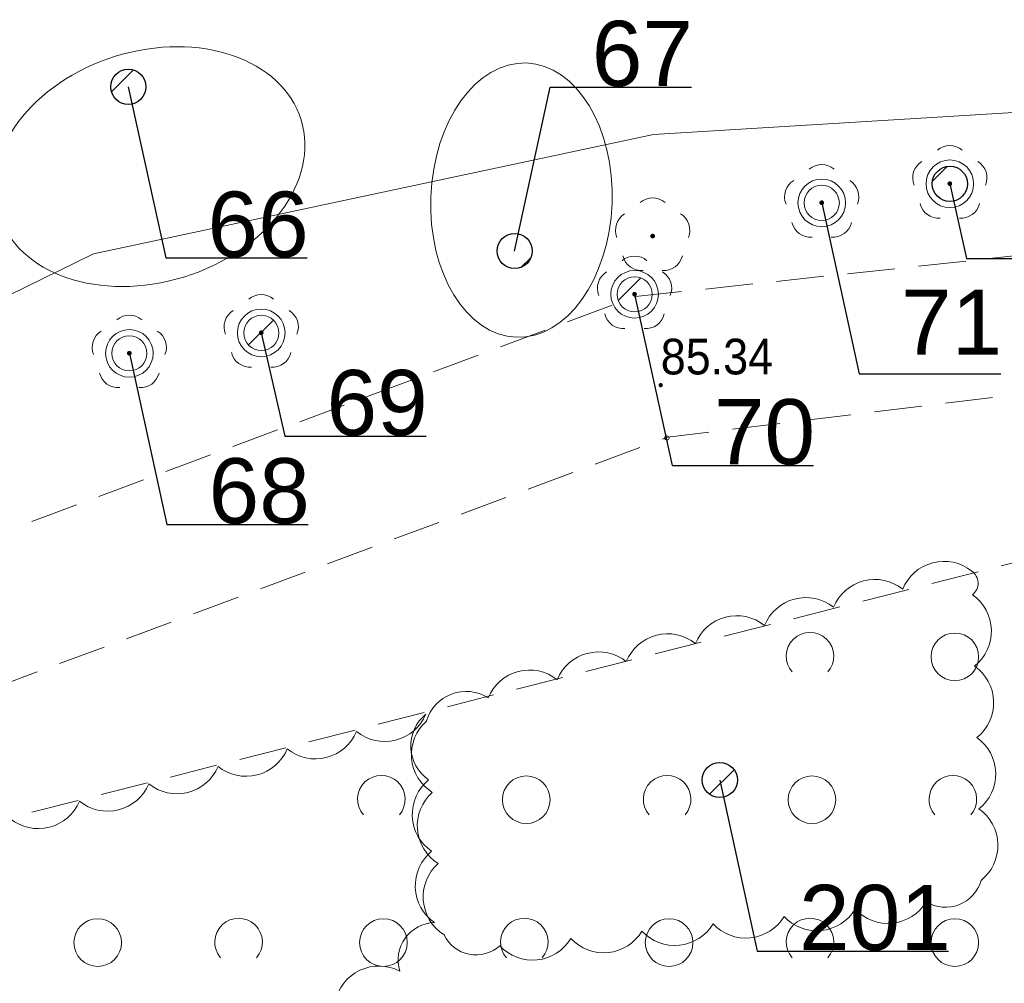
# Model space of a CAD drawing. Header units: metres. Extents: x 6540907 to 6541833, y 5893434 to 5894895.
# Tile 118 of 256: x 6541172 to 6541193, y 5894266 to 5894286. Entities that reach past the tile are written whole.
import ezdxf
from ezdxf import colors
from ezdxf.entities.mleader import LeaderData, LeaderLine
from ezdxf.enums import TextEntityAlignment as Align
from ezdxf.math import Vec2, Vec3

# ---------------------------------------------------------------- set-up
doc = ezdxf.new("R2010")
doc.units = ezdxf.units.M
doc.header["$MEASUREMENT"] = 0
doc.linetypes.add('1.0_0.5', pattern=[1.5, 1, -0.5])
doc.layers.get('0').update_dxf_attribs({"color": 2, "linetype": 'CONTINUOUS', "lineweight": 5})
for name, color, linetype, lineweight in [('140-Punkty robocze', 251, 'CONTINUOUS', 9), ('chodnik', 251, 'CONTINUOUS', 9), ('drzewo liściaste', 251, 'CONTINUOUS', 9), ('pikieta sztuczna', 251, 'CONTINUOUS', 9), ('pikieta sztuczna-Atr2', 251, 'CONTINUOUS', 9), ('przewód elektroenergetyczny podziemny', 251, 'CONTINUOUS', 9), ('z_g_drzewa do usuniecia', 10, 'CONTINUOUS', 20), ('z_i_drzewa_liściste_korony', 66, 'CONTINUOUS', 20), ('z_i_drzewa_opis', 7, 'CONTINUOUS', 25), ('zadrzewienie  zakrzewienie', 252, 'CONTINUOUS', 15)]:
    doc.layers.add(name, color=color, linetype=linetype, lineweight=lineweight)
doc.layers.add('z_i_masywy_grupy', color=7, linetype='CONTINUOUS', lineweight=13, true_color=0x7f926c)
doc.styles.add('Opisowy', font='arial.ttf')
doc.styles.get("Standard").update_dxf_attribs({"font": 'Arial', "width": 0.75})

# ---------------------------------------------------------------- blocks, each defined once
blk = doc.blocks.new('OTZK1')
at = {"color": 0, "linetype": 'Continuous'}
blk.add_circle((0, 0), 0.5, dxfattribs=at)
blk = doc.blocks.new('OTZK2')
at = {"color": 0, "linetype": 'Continuous'}
blk.add_arc((0, 0), 0.5, 318.85, 221.162, dxfattribs=at)
blk = doc.blocks.new('OP021')
at = {"linetype": 'Continuous', "lineweight": 13}
h = blk.add_hatch(color=0, dxfattribs=at)
edge = h.paths.add_edge_path()
edge.add_arc((0, 0), 0.05, 0, 360)
at = {"color": 0, "linetype": 'Continuous', "lineweight": 13}
for centre, start, end in [((0, 0.4), 49.272, 130.728), ((-0.38, 0.124), 121.308, 202.548), ((0.38, 0.124), 337.452, 58.692), ((-0.235, -0.324), 193.221, 274.871), ((0.235, -0.324), 265.129, 346.779)]:
    blk.add_arc(centre, 0.4, start, end, dxfattribs=at)
blk = doc.blocks.new('PW01')
at = {"linetype": 'Continuous', "lineweight": 13}
h = blk.add_hatch(color=0, dxfattribs=at)
edge = h.paths.add_edge_path()
edge.add_arc((0, 0), 0.045, 0, 360)
blk = doc.blocks.new('PIKIETA')
at = {"color": 0}
blk.add_circle((0, 0), 0.045, dxfattribs=at)
blk = doc.blocks.new('_None')
blk = doc.blocks.new('punkt')
h = blk.add_hatch()
h.set_pattern_fill('ANSI32', color=256, scale=0.2)
h.set_pattern_definition([(45, (-4781848.87, -5644337.08), (-1.34703841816, 1.34703841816), []), (45, (-4781847.972, -5644337.08), (-1.34703841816, 1.34703841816), [])])
edge = h.paths.add_edge_path()
edge.add_arc((0, 0), 0.243, 0, 360)
blk.add_circle((0, 0), 0.243)

msp = doc.modelspace()

# ---------------------------------------------------------------- linework, layer by layer
at = {"layer": 'chodnik', "linetype": '1.0_0.5', "lineweight": 18, "flags": 128}
msp.add_lwpolyline([(6541148.09, 5894266.608), (6541121.4, 5894253.108), (6541122.75, 5894251.218), (6541149.27, 5894263.848), (6541185.84, 5894277.468), (6541214.53, 5894280.958), (6541220.14, 5894280.468), (6541232.78, 5894276.948), (6541273.74, 5894255.128), (6541292.32, 5894248.138), (6541299.58, 5894246.488), (6541311.46, 5894246.228), (6541320.71, 5894247.928), (6541358.75, 5894259.418), (6541381.84, 5894259.168), (6541383.11, 5894258.688), (6541394.29, 5894255.868), (6541417.15, 5894246.908), (6541419.74, 5894244.818), (6541430.87, 5894235.068), (6541433.75, 5894232.708), (6541442.13, 5894221.108), (6541450.88, 5894208.258), (6541461.26, 5894194.908), (6541472.88, 5894183.518), (6541484.16, 5894175.358), (6541492.85, 5894170.438), (6541512, 5894163.558), (6541515.21, 5894162.958), (6541516.3, 5894165.558), (6541512.94, 5894166.398), (6541494.11, 5894173.178), (6541485.78, 5894177.878), (6541474.82, 5894185.818), (6541463.5, 5894196.908), (6541453.3, 5894210.018), (6541444.59, 5894222.828), (6541435.95, 5894234.788), (6541432.81, 5894237.358), (6541421.67, 5894247.118), (6541418.67, 5894249.528), (6541395.21, 5894258.728), (6541384.01, 5894261.548), (6541382.4, 5894262.168), (6541358.33, 5894262.418), (6541320.17, 5894250.908), (6541310.58, 5894248.848), (6541305.73, 5894248.828), (6541301.24, 5894249.028), (6541301.24, 5894249.028), (6541293.42, 5894251.278), (6541277.75, 5894257.108), (6541274.98, 5894257.888), (6541233.63, 5894279.558), (6541220.53, 5894283.528), (6541214.73, 5894283.598), (6541185.16, 5894280.418)], close=True, dxfattribs=at)
at = {"layer": 'przewód elektroenergetyczny podziemny', "linetype": 'Continuous', "lineweight": 18, "flags": 128}
msp.add_lwpolyline([(6541200.55, 5894284.738), (6541185.54, 5894283.818), (6541173.78, 5894281.318), (6541160.62, 5894274.868), (6541149.21, 5894269.908), (6541140.47, 5894265.708), (6541121.76, 5894257.268), (6541109.97, 5894251.448), (6541094.7, 5894245.038), (6541082.25, 5894237.898), (6541069.32, 5894228.918), (6541060.42, 5894222.298), (6541045.21, 5894211.738)], dxfattribs=at)
at = {"layer": 'z_g_drzewa do usuniecia', "linetype": 'Continuous'}
for centre in [(6541189.071, 5894282.385), (6541185.141, 5894280.465), (6541177.301, 5894279.655), (6541174.531, 5894279.225)]:
    msp.add_circle(centre, 0.5, dxfattribs=at)
at = {"layer": 'z_i_drzewa_liściste_korony', "linetype": 'Continuous'}
msp.add_circle((6541191.761, 5894282.785), 0.5, dxfattribs=at)
for centre, major_axis, ratio in [((6541174.959, 5894283.146), (-3.178, -0.981), 0.729393), ((6541182.764, 5894282.443), (-0.107, -2.879), 0.660842)]:
    msp.add_ellipse(centre, major_axis=major_axis, ratio=ratio, dxfattribs=at)
at = {"layer": 'z_i_masywy_grupy', "linetype": 'Continuous'}
msp.add_lwpolyline([(6541192.222, 5894274.655, 0.5), (6541190.771, 5894274.275, 0.5), (6541189.32, 5894273.895, 0.5), (6541187.869, 5894273.514, 0.5), (6541186.418, 5894273.134, 0.5), (6541184.967, 5894272.754, 0.5), (6541183.516, 5894272.374, 0.5), (6541182.065, 5894271.994, 0.5), (6541180.77, 5894271.504, 0.5), (6541180.893, 5894270.009, 0.5), (6541181.016, 5894268.514, 0.5), (6541181.139, 5894267.019, 0.5), (6541182.311, 5894266.788, 0.5), (6541183.804, 5894266.942, 0.5), (6541185.296, 5894267.096, 0.5), (6541186.788, 5894267.249, 0.5), (6541188.28, 5894267.403, 0.5), (6541189.772, 5894267.557, 0.5), (6541191.264, 5894267.711, 0.5), (6541192.417, 5894268.161, 0.5), (6541192.372, 5894269.66, 0.5), (6541192.327, 5894271.16, 0.5), (6541192.282, 5894272.659, 0.5), (6541192.237, 5894274.158, 0.5)], format="xyb", close=True, dxfattribs=at)
msp.add_lwpolyline([(6541172.078, 5894262.398, -0.5), (6541173.433, 5894263.041, -0.5), (6541174.788, 5894263.684, -0.5), (6541176.144, 5894264.326, -0.5), (6541177.499, 5894264.969, -0.5), (6541178.854, 5894265.612, -0.5), (6541180.209, 5894266.255, -0.5), (6541180.942, 5894267.274, -0.5), (6541180.879, 5894268.773, -0.5), (6541180.816, 5894270.271, -0.5), (6541180.758, 5894271.652, -0.5), (6541179.303, 5894271.286, -0.5), (6541177.848, 5894270.92, -0.5), (6541176.394, 5894270.554, -0.5), (6541174.939, 5894270.188, -0.5), (6541173.484, 5894269.822, -0.5), (6541172.03, 5894269.456, -0.5)], format="xyb", dxfattribs=at)
at = {"layer": 'zadrzewienie  zakrzewienie', "linetype": '1.0_0.5', "lineweight": 18, "flags": 128}
msp.add_lwpolyline([(6541044.04, 5894156.768), (6541052.84, 5894163.428), (6541069.7, 5894175.078), (6541101.31, 5894200.358), (6541129.24, 5894208.168), (6541152.03, 5894225.128), (6541169.97, 5894235.268), (6541187.83, 5894231.338), (6541224.49, 5894232.178), (6541248.1, 5894226.278), (6541267.08, 5894210.648), (6541283.7, 5894248.588), (6541223.9, 5894276.088), (6541201.6, 5894276.988), (6541164.6, 5894267.588), (6541087.7, 5894232.188), (6541061.02, 5894214.688), (6541036.66, 5894196.188), (6541017.58, 5894183.318), (6541015.78, 5894180.798), (6541016.59, 5894177.738), (6541020.64, 5894173.868)], close=True, dxfattribs=at)

# ---------------------------------------------------------------- block references
at = {"layer": '140-Punkty robocze', "linetype": 'Continuous', "lineweight": 13}
msp.add_blockref('PIKIETA', (6541185.82, 5894277.448), dxfattribs=at)
at = {"layer": 'drzewo liściaste', "linetype": 'Continuous', "lineweight": 18}
for p in [(6541191.76, 5894282.788), (6541191.76, 5894282.788), (6541191.76, 5894282.788), (6541189.07, 5894282.388), (6541189.07, 5894282.388), (6541189.07, 5894282.388), (6541185.52, 5894281.688), (6541185.52, 5894281.688), (6541185.52, 5894281.688), (6541185.14, 5894280.468), (6541185.14, 5894280.468), (6541185.14, 5894280.468), (6541177.3, 5894279.658), (6541177.3, 5894279.658), (6541177.3, 5894279.658), (6541174.53, 5894279.228), (6541174.53, 5894279.228), (6541174.53, 5894279.228)]:
    msp.add_blockref('OP021', p, dxfattribs=at)
at = {"layer": 'pikieta sztuczna', "linetype": 'Continuous', "lineweight": 13}
msp.add_blockref('PW01', (6541185.69, 5894278.558), dxfattribs=at)
at = {"layer": 'z_g_drzewa do usuniecia', "linetype": 'Continuous', "xscale": 1.520278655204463, "yscale": 1.520278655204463, "zscale": 1.520278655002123}
for p in [(6541189.071, 5894282.385), (6541185.141, 5894280.465), (6541177.301, 5894279.655), (6541174.531, 5894279.225)]:
    msp.add_blockref('punkt', p, dxfattribs=at)
at = {"layer": 'z_i_drzewa_opis', "ltscale": 0.01, "xscale": 1.520278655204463, "yscale": 1.520278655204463, "zscale": 1.520278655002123}
for p in [(6541174.508, 5894284.822), (6541191.761, 5894282.785), (6541182.622, 5894281.373), (6541186.93, 5894270.267)]:
    msp.add_blockref('punkt', p, dxfattribs=at)
at = {"layer": 'zadrzewienie  zakrzewienie', "linetype": 'Continuous', "lineweight": 18}
for name, p in [('OTZK2', (6541188.824, 5894272.865)), ('OTZK1', (6541191.866, 5894272.854)), ('OTZK2', (6541179.824, 5894269.865)), ('OTZK1', (6541182.866, 5894269.854)), ('OTZK2', (6541185.824, 5894269.865)), ('OTZK1', (6541188.866, 5894269.854)), ('OTZK2', (6541191.824, 5894269.865)), ('OTZK2', (6541176.824, 5894266.865)), ('OTZK2', (6541182.824, 5894266.865)), ('OTZK2', (6541188.824, 5894266.865)), ('OTZK1', (6541173.866, 5894266.854)), ('OTZK1', (6541179.866, 5894266.854)), ('OTZK1', (6541185.866, 5894266.854)), ('OTZK1', (6541191.866, 5894266.854))]:
    msp.add_blockref(name, p, dxfattribs=at)

# ---------------------------------------------------------------- texts
at = {"layer": 'pikieta sztuczna-Atr2', "width": 0.9}
msp.add_text('85.34', height=0.75, dxfattribs=at).set_placement((6541185.69, 5894278.558), align=Align.BOTTOM_LEFT)

# ---------------------------------------------------------------- leaders
at = {"layer": 'z_g_drzewa do usuniecia', "linetype": 'Continuous'}
ml = msp.add_multileader_mtext('Standard', dxfattribs=at)
ml.set_content('71', color=256, style='Opisowy')
ml.set_leader_properties()
ml.set_arrow_properties(name='NONE')
ml.build(insert=Vec2(0, 0))
ml.multileader.update_dxf_attribs({"has_dogleg": 0, "text_left_attachment_type": 6, "text_right_attachment_type": 5, "text_top_attachment_type": 0, "text_bottom_attachment_type": 0, "dogleg_length": 1.914, "arrow_head_size": 7.005})
ctx = ml.context
ctx.base_point, ctx.char_height, ctx.arrow_head_size, ctx.landing_gap_size, ctx.plane_origin = Vec3(6541189.86, 5894278.793), 1.3683, 7.005, 0.876, Vec3(6541182.488, 5894274.409)
ctx.left_attachment, ctx.right_attachment, ctx.attachment_type = 6, 5, 2
notes = []
notes.append((ctx, [(1, (1, 1, 0), (6541186.819, 5894278.793), (1, 0), 3.041, [(0, [(6541189.071, 5894282.385), (6541189.86, 5894278.793), (6541189.86, 5894278.793), (6541189.86, 5894278.793), (6541189.86, 5894278.793), (6541189.86, 5894278.793), (6541189.86, 5894278.793), (6541189.86, 5894278.793), (6541189.86, 5894278.793), (6541189.86, 5894278.793), (6541189.86, 5894278.793), (6541189.86, 5894278.793), (6541189.86, 5894278.793), (6541189.86, 5894278.793), (6541189.86, 5894278.793), (6541189.86, 5894278.793), (6541189.86, 5894278.793), (6541189.86, 5894278.793), (6541189.86, 5894278.793), (6541189.86, 5894278.793), (6541189.86, 5894278.793), (6541189.86, 5894278.793), (6541189.86, 5894278.793), (6541189.86, 5894278.793), (6541189.86, 5894278.793), (6541189.86, 5894278.793), (6541189.86, 5894278.793), (6541189.86, 5894278.793), (6541189.86, 5894278.793), (6541189.86, 5894278.793), (6541189.86, 5894278.793), (6541189.86, 5894278.793), (6541189.86, 5894278.793), (6541189.86, 5894278.793), (6541189.86, 5894278.793), (6541189.86, 5894278.793), (6541189.86, 5894278.793), (6541189.86, 5894278.793), (6541189.86, 5894278.793), (6541189.86, 5894278.793), (6541189.86, 5894278.793), (6541189.86, 5894278.793), (6541189.86, 5894278.793), (6541189.86, 5894278.793), (6541189.86, 5894278.793), (6541189.86, 5894278.793), (6541189.86, 5894278.793), (6541189.86, 5894278.793), (6541189.86, 5894278.793), (6541189.86, 5894278.793), (6541189.86, 5894278.793), (6541189.86, 5894278.793), (6541189.86, 5894278.793), (6541189.86, 5894278.793), (6541189.86, 5894278.793), (6541189.86, 5894278.793), (6541189.86, 5894278.793), (6541189.86, 5894278.793), (6541189.86, 5894278.793), (6541189.86, 5894278.793), (6541189.86, 5894278.793), (6541189.86, 5894278.793), (6541189.86, 5894278.793), (6541189.86, 5894278.793), (6541189.86, 5894278.793), (6541189.86, 5894278.793), (6541189.86, 5894278.793), (6541189.86, 5894278.793), (6541189.86, 5894278.793), (6541189.86, 5894278.793), (6541189.86, 5894278.793), (6541189.86, 5894278.793), (6541189.86, 5894278.793), (6541189.86, 5894278.793), (6541189.86, 5894278.793), (6541189.86, 5894278.793), (6541189.86, 5894278.793), (6541189.86, 5894278.793), (6541189.86, 5894278.793), (6541189.86, 5894278.793), (6541189.86, 5894278.793), (6541189.86, 5894278.793), (6541189.86, 5894278.793), (6541189.86, 5894278.793), (6541189.86, 5894278.793), (6541189.86, 5894278.793), (6541189.86, 5894278.793), (6541189.86, 5894278.793), (6541189.86, 5894278.793), (6541189.86, 5894278.793), (6541189.86, 5894278.793), (6541189.86, 5894278.793), (6541189.86, 5894278.793), (6541189.86, 5894278.793), (6541189.86, 5894278.793), (6541189.86, 5894278.793), (6541189.86, 5894278.793), (6541189.86, 5894278.793), (6541189.86, 5894278.793), (6541189.86, 5894278.793), (6541189.86, 5894278.793), (6541189.86, 5894278.793), (6541189.86, 5894278.793), (6541189.86, 5894278.793), (6541189.86, 5894278.793), (6541189.86, 5894278.793), (6541189.86, 5894278.793), (6541189.86, 5894278.793), (6541189.86, 5894278.793), (6541189.86, 5894278.793), (6541189.86, 5894278.793), (6541189.86, 5894278.793), (6541189.86, 5894278.793), (6541189.86, 5894278.793), (6541189.86, 5894278.793), (6541189.86, 5894278.793), (6541189.86, 5894278.793), (6541189.86, 5894278.793), (6541189.86, 5894278.793), (6541189.86, 5894278.793), (6541189.86, 5894278.793), (6541189.86, 5894278.793), (6541189.86, 5894278.793), (6541189.86, 5894278.793), (6541189.86, 5894278.793), (6541189.86, 5894278.793)], 256, [])])]))
ctx.mtext.insert, ctx.mtext.flow_direction = Vec3(6541190.735, 5894280.566), 5
ml = msp.add_multileader_mtext('Standard', dxfattribs=at)
ml.set_content('70', color=256, style='Opisowy')
ml.set_leader_properties()
ml.set_arrow_properties(name='NONE')
ml.build(insert=Vec2(0, 0))
ml.multileader.update_dxf_attribs({"has_dogleg": 0, "text_left_attachment_type": 6, "text_right_attachment_type": 5, "text_top_attachment_type": 0, "text_bottom_attachment_type": 0, "dogleg_length": 1.914, "arrow_head_size": 7.005})
ctx = ml.context
ctx.base_point, ctx.char_height, ctx.arrow_head_size, ctx.landing_gap_size, ctx.plane_origin = Vec3(6541185.93, 5894276.873), 1.3683, 7.005, 0.876, Vec3(6541178.558, 5894272.489)
ctx.left_attachment, ctx.right_attachment, ctx.attachment_type = 6, 5, 2
notes.append((ctx, [(1, (1, 1, 0), (6541182.889, 5894276.873), (1, 0), 3.041, [(0, [(6541185.141, 5894280.465), (6541185.93, 5894276.873), (6541185.93, 5894276.873), (6541185.93, 5894276.873), (6541185.93, 5894276.873), (6541185.93, 5894276.873), (6541185.93, 5894276.873), (6541185.93, 5894276.873), (6541185.93, 5894276.873), (6541185.93, 5894276.873), (6541185.93, 5894276.873), (6541185.93, 5894276.873), (6541185.93, 5894276.873), (6541185.93, 5894276.873), (6541185.93, 5894276.873), (6541185.93, 5894276.873), (6541185.93, 5894276.873), (6541185.93, 5894276.873), (6541185.93, 5894276.873), (6541185.93, 5894276.873), (6541185.93, 5894276.873), (6541185.93, 5894276.873), (6541185.93, 5894276.873), (6541185.93, 5894276.873), (6541185.93, 5894276.873), (6541185.93, 5894276.873), (6541185.93, 5894276.873), (6541185.93, 5894276.873), (6541185.93, 5894276.873), (6541185.93, 5894276.873), (6541185.93, 5894276.873), (6541185.93, 5894276.873), (6541185.93, 5894276.873), (6541185.93, 5894276.873), (6541185.93, 5894276.873), (6541185.93, 5894276.873), (6541185.93, 5894276.873), (6541185.93, 5894276.873), (6541185.93, 5894276.873), (6541185.93, 5894276.873), (6541185.93, 5894276.873), (6541185.93, 5894276.873), (6541185.93, 5894276.873), (6541185.93, 5894276.873), (6541185.93, 5894276.873), (6541185.93, 5894276.873), (6541185.93, 5894276.873), (6541185.93, 5894276.873), (6541185.93, 5894276.873), (6541185.93, 5894276.873), (6541185.93, 5894276.873), (6541185.93, 5894276.873), (6541185.93, 5894276.873), (6541185.93, 5894276.873), (6541185.93, 5894276.873), (6541185.93, 5894276.873), (6541185.93, 5894276.873), (6541185.93, 5894276.873), (6541185.93, 5894276.873), (6541185.93, 5894276.873), (6541185.93, 5894276.873), (6541185.93, 5894276.873), (6541185.93, 5894276.873), (6541185.93, 5894276.873), (6541185.93, 5894276.873), (6541185.93, 5894276.873), (6541185.93, 5894276.873), (6541185.93, 5894276.873), (6541185.93, 5894276.873), (6541185.93, 5894276.873), (6541185.93, 5894276.873), (6541185.93, 5894276.873), (6541185.93, 5894276.873), (6541185.93, 5894276.873), (6541185.93, 5894276.873), (6541185.93, 5894276.873), (6541185.93, 5894276.873), (6541185.93, 5894276.873), (6541185.93, 5894276.873), (6541185.93, 5894276.873), (6541185.93, 5894276.873), (6541185.93, 5894276.873), (6541185.93, 5894276.873), (6541185.93, 5894276.873), (6541185.93, 5894276.873), (6541185.93, 5894276.873), (6541185.93, 5894276.873), (6541185.93, 5894276.873), (6541185.93, 5894276.873), (6541185.93, 5894276.873), (6541185.93, 5894276.873), (6541185.93, 5894276.873), (6541185.93, 5894276.873), (6541185.93, 5894276.873), (6541185.93, 5894276.873), (6541185.93, 5894276.873), (6541185.93, 5894276.873), (6541185.93, 5894276.873), (6541185.93, 5894276.873), (6541185.93, 5894276.873), (6541185.93, 5894276.873), (6541185.93, 5894276.873), (6541185.93, 5894276.873), (6541185.93, 5894276.873), (6541185.93, 5894276.873), (6541185.93, 5894276.873), (6541185.93, 5894276.873), (6541185.93, 5894276.873), (6541185.93, 5894276.873), (6541185.93, 5894276.873), (6541185.93, 5894276.873), (6541185.93, 5894276.873), (6541185.93, 5894276.873), (6541185.93, 5894276.873), (6541185.93, 5894276.873), (6541185.93, 5894276.873), (6541185.93, 5894276.873), (6541185.93, 5894276.873), (6541185.93, 5894276.873), (6541185.93, 5894276.873), (6541185.93, 5894276.873), (6541185.93, 5894276.873), (6541185.93, 5894276.873), (6541185.93, 5894276.873), (6541185.93, 5894276.873), (6541185.93, 5894276.873)], 256, [])])]))
ctx.mtext.insert, ctx.mtext.flow_direction = Vec3(6541186.805, 5894278.264), 5
ml = msp.add_multileader_mtext('Standard', dxfattribs=at)
ml.set_content('69', color=256, style='Opisowy')
ml.set_leader_properties()
ml.set_arrow_properties(name='NONE')
ml.build(insert=Vec2(0, 0))
ml.multileader.update_dxf_attribs({"has_dogleg": 0, "text_left_attachment_type": 6, "text_right_attachment_type": 5, "text_top_attachment_type": 0, "text_bottom_attachment_type": 0, "dogleg_length": 1.914, "arrow_head_size": 7.005})
ctx = ml.context
ctx.base_point, ctx.char_height, ctx.arrow_head_size, ctx.landing_gap_size, ctx.plane_origin = Vec3(6541177.795, 5894277.484), 1.3683, 7.005, 0.876, Vec3(6541170.718, 5894271.679)
ctx.left_attachment, ctx.right_attachment, ctx.attachment_type = 6, 5, 2
notes.append((ctx, [(1, (1, 1, 0), (6541174.754, 5894277.484), (1, 0), 3.041, [(0, [(6541177.301, 5894279.655), (6541177.795, 5894277.484), (6541177.795, 5894277.484), (6541177.795, 5894277.484), (6541177.795, 5894277.484), (6541177.795, 5894277.484), (6541177.795, 5894277.484), (6541177.795, 5894277.484), (6541177.795, 5894277.484), (6541177.795, 5894277.484), (6541177.795, 5894277.484), (6541177.795, 5894277.484), (6541177.795, 5894277.484), (6541177.795, 5894277.484), (6541177.795, 5894277.484), (6541177.795, 5894277.484), (6541177.795, 5894277.484), (6541177.795, 5894277.484), (6541177.795, 5894277.484), (6541177.795, 5894277.484), (6541177.795, 5894277.484), (6541177.795, 5894277.484), (6541177.795, 5894277.484), (6541177.795, 5894277.484), (6541177.795, 5894277.484), (6541177.795, 5894277.484), (6541177.795, 5894277.484), (6541177.795, 5894277.484), (6541177.795, 5894277.484), (6541177.795, 5894277.484), (6541177.795, 5894277.484), (6541177.795, 5894277.484), (6541177.795, 5894277.484), (6541177.795, 5894277.484), (6541177.795, 5894277.484), (6541177.795, 5894277.484), (6541177.795, 5894277.484), (6541177.795, 5894277.484), (6541177.795, 5894277.484), (6541177.795, 5894277.484), (6541177.795, 5894277.484), (6541177.795, 5894277.484), (6541177.795, 5894277.484), (6541177.795, 5894277.484), (6541177.795, 5894277.484), (6541177.795, 5894277.484), (6541177.795, 5894277.484), (6541177.795, 5894277.484), (6541177.795, 5894277.484), (6541177.795, 5894277.484), (6541177.795, 5894277.484), (6541177.795, 5894277.484), (6541177.795, 5894277.484), (6541177.795, 5894277.484), (6541177.795, 5894277.484), (6541177.795, 5894277.484), (6541177.795, 5894277.484), (6541177.795, 5894277.484), (6541177.795, 5894277.484), (6541177.795, 5894277.484), (6541177.795, 5894277.484), (6541177.795, 5894277.484), (6541177.795, 5894277.484), (6541177.795, 5894277.484), (6541177.795, 5894277.484), (6541177.795, 5894277.484), (6541177.795, 5894277.484), (6541177.795, 5894277.484), (6541177.795, 5894277.484), (6541177.795, 5894277.484), (6541177.795, 5894277.484), (6541177.795, 5894277.484), (6541177.795, 5894277.484), (6541177.795, 5894277.484), (6541177.795, 5894277.484), (6541177.795, 5894277.484), (6541177.795, 5894277.484), (6541177.795, 5894277.484), (6541177.795, 5894277.484), (6541177.795, 5894277.484), (6541177.795, 5894277.484), (6541177.795, 5894277.484), (6541177.795, 5894277.484), (6541177.795, 5894277.484), (6541177.795, 5894277.484), (6541177.795, 5894277.484), (6541177.795, 5894277.484), (6541177.795, 5894277.484), (6541177.795, 5894277.484), (6541177.795, 5894277.484), (6541177.795, 5894277.484), (6541177.795, 5894277.484), (6541177.795, 5894277.484), (6541177.795, 5894277.484), (6541177.795, 5894277.484), (6541177.795, 5894277.484), (6541177.795, 5894277.484), (6541177.795, 5894277.484), (6541177.795, 5894277.484), (6541177.795, 5894277.484), (6541177.795, 5894277.484), (6541177.795, 5894277.484), (6541177.795, 5894277.484), (6541177.795, 5894277.484), (6541177.795, 5894277.484), (6541177.795, 5894277.484), (6541177.795, 5894277.484), (6541177.795, 5894277.484), (6541177.795, 5894277.484), (6541177.795, 5894277.484), (6541177.795, 5894277.484), (6541177.795, 5894277.484), (6541177.795, 5894277.484), (6541177.795, 5894277.484), (6541177.795, 5894277.484), (6541177.795, 5894277.484), (6541177.795, 5894277.484), (6541177.795, 5894277.484), (6541177.795, 5894277.484), (6541177.795, 5894277.484), (6541177.795, 5894277.484), (6541177.795, 5894277.484), (6541177.795, 5894277.484), (6541177.795, 5894277.484), (6541177.795, 5894277.484), (6541177.795, 5894277.484)], 256, [])])]))
ctx.mtext.insert, ctx.mtext.flow_direction = Vec3(6541178.671, 5894278.876), 5
ml = msp.add_multileader_mtext('Standard', dxfattribs=at)
ml.set_content('68', color=256, style='Opisowy')
ml.set_leader_properties()
ml.set_arrow_properties(name='NONE')
ml.build(insert=Vec2(0, 0))
ml.multileader.update_dxf_attribs({"has_dogleg": 0, "text_left_attachment_type": 6, "text_right_attachment_type": 5, "text_top_attachment_type": 0, "text_bottom_attachment_type": 0, "dogleg_length": 1.914, "arrow_head_size": 7.005})
ctx = ml.context
ctx.base_point, ctx.char_height, ctx.arrow_head_size, ctx.landing_gap_size, ctx.plane_origin = Vec3(6541175.32, 5894275.633), 1.3683, 7.005, 0.876, Vec3(6541167.948, 5894271.249)
ctx.left_attachment, ctx.right_attachment, ctx.attachment_type = 6, 5, 2
notes.append((ctx, [(1, (1, 1, 0), (6541172.279, 5894275.633), (1, 0), 3.041, [(0, [(6541174.531, 5894279.225), (6541175.32, 5894275.633), (6541175.32, 5894275.633), (6541175.32, 5894275.633), (6541175.32, 5894275.633), (6541175.32, 5894275.633), (6541175.32, 5894275.633), (6541175.32, 5894275.633), (6541175.32, 5894275.633), (6541175.32, 5894275.633), (6541175.32, 5894275.633), (6541175.32, 5894275.633), (6541175.32, 5894275.633), (6541175.32, 5894275.633), (6541175.32, 5894275.633), (6541175.32, 5894275.633), (6541175.32, 5894275.633), (6541175.32, 5894275.633), (6541175.32, 5894275.633), (6541175.32, 5894275.633), (6541175.32, 5894275.633), (6541175.32, 5894275.633), (6541175.32, 5894275.633), (6541175.32, 5894275.633), (6541175.32, 5894275.633), (6541175.32, 5894275.633), (6541175.32, 5894275.633), (6541175.32, 5894275.633), (6541175.32, 5894275.633), (6541175.32, 5894275.633), (6541175.32, 5894275.633), (6541175.32, 5894275.633), (6541175.32, 5894275.633), (6541175.32, 5894275.633), (6541175.32, 5894275.633), (6541175.32, 5894275.633), (6541175.32, 5894275.633), (6541175.32, 5894275.633), (6541175.32, 5894275.633), (6541175.32, 5894275.633), (6541175.32, 5894275.633), (6541175.32, 5894275.633), (6541175.32, 5894275.633), (6541175.32, 5894275.633), (6541175.32, 5894275.633), (6541175.32, 5894275.633), (6541175.32, 5894275.633), (6541175.32, 5894275.633), (6541175.32, 5894275.633), (6541175.32, 5894275.633), (6541175.32, 5894275.633), (6541175.32, 5894275.633), (6541175.32, 5894275.633), (6541175.32, 5894275.633), (6541175.32, 5894275.633), (6541175.32, 5894275.633), (6541175.32, 5894275.633), (6541175.32, 5894275.633), (6541175.32, 5894275.633), (6541175.32, 5894275.633), (6541175.32, 5894275.633), (6541175.32, 5894275.633), (6541175.32, 5894275.633), (6541175.32, 5894275.633), (6541175.32, 5894275.633), (6541175.32, 5894275.633), (6541175.32, 5894275.633), (6541175.32, 5894275.633), (6541175.32, 5894275.633), (6541175.32, 5894275.633), (6541175.32, 5894275.633), (6541175.32, 5894275.633), (6541175.32, 5894275.633), (6541175.32, 5894275.633), (6541175.32, 5894275.633), (6541175.32, 5894275.633), (6541175.32, 5894275.633), (6541175.32, 5894275.633), (6541175.32, 5894275.633), (6541175.32, 5894275.633), (6541175.32, 5894275.633), (6541175.32, 5894275.633), (6541175.32, 5894275.633), (6541175.32, 5894275.633), (6541175.32, 5894275.633), (6541175.32, 5894275.633), (6541175.32, 5894275.633), (6541175.32, 5894275.633), (6541175.32, 5894275.633), (6541175.32, 5894275.633), (6541175.32, 5894275.633), (6541175.32, 5894275.633), (6541175.32, 5894275.633), (6541175.32, 5894275.633), (6541175.32, 5894275.633), (6541175.32, 5894275.633), (6541175.32, 5894275.633), (6541175.32, 5894275.633), (6541175.32, 5894275.633), (6541175.32, 5894275.633), (6541175.32, 5894275.633), (6541175.32, 5894275.633), (6541175.32, 5894275.633), (6541175.32, 5894275.633), (6541175.32, 5894275.633), (6541175.32, 5894275.633), (6541175.32, 5894275.633), (6541175.32, 5894275.633), (6541175.32, 5894275.633), (6541175.32, 5894275.633), (6541175.32, 5894275.633), (6541175.32, 5894275.633), (6541175.32, 5894275.633), (6541175.32, 5894275.633), (6541175.32, 5894275.633), (6541175.32, 5894275.633), (6541175.32, 5894275.633), (6541175.32, 5894275.633), (6541175.32, 5894275.633), (6541175.32, 5894275.633), (6541175.32, 5894275.633), (6541175.32, 5894275.633), (6541175.32, 5894275.633), (6541175.32, 5894275.633), (6541175.32, 5894275.633), (6541175.32, 5894275.633)], 256, [])])]))
ctx.mtext.insert, ctx.mtext.flow_direction = Vec3(6541176.195, 5894277.024), 5
at = {"layer": 'z_i_drzewa_opis'}
ml = msp.add_multileader_mtext('Standard', dxfattribs=at)
ml.set_content('67', color=256, style='Opisowy')
ml.set_leader_properties()
ml.set_arrow_properties(name='NONE')
ml.build(insert=Vec2(0, 0))
ml.multileader.update_dxf_attribs({"has_dogleg": 0, "text_left_attachment_type": 6, "text_right_attachment_type": 5, "text_top_attachment_type": 0, "text_bottom_attachment_type": 0, "dogleg_length": 1.914, "arrow_head_size": 7.005})
ctx = ml.context
ctx.base_point, ctx.char_height, ctx.arrow_head_size, ctx.landing_gap_size, ctx.plane_origin = Vec3(6541183.366, 5894284.815), 1.3683, 7.005, 0.876, Vec3(6541176.039, 5894273.397)
ctx.left_attachment, ctx.right_attachment, ctx.attachment_type = 6, 5, 2
notes.append((ctx, [(1, (1, 1, 0), (6541180.326, 5894284.815), (1, 0), 3.041, [(0, [(6541182.622, 5894281.373), (6541183.366, 5894284.815), (6541183.366, 5894284.815), (6541183.366, 5894284.815), (6541183.366, 5894284.815), (6541183.366, 5894284.815), (6541183.366, 5894284.815), (6541183.366, 5894284.815), (6541183.366, 5894284.815), (6541183.366, 5894284.815), (6541183.366, 5894284.815), (6541183.366, 5894284.815), (6541183.366, 5894284.815), (6541183.366, 5894284.815), (6541183.366, 5894284.815), (6541183.366, 5894284.815), (6541183.366, 5894284.815), (6541183.366, 5894284.815), (6541183.366, 5894284.815), (6541183.366, 5894284.815), (6541183.366, 5894284.815), (6541183.366, 5894284.815), (6541183.366, 5894284.815), (6541183.366, 5894284.815), (6541183.366, 5894284.815), (6541183.366, 5894284.815), (6541183.366, 5894284.815), (6541183.366, 5894284.815), (6541183.366, 5894284.815), (6541183.366, 5894284.815), (6541183.366, 5894284.815), (6541183.366, 5894284.815), (6541183.366, 5894284.815), (6541183.366, 5894284.815), (6541183.366, 5894284.815), (6541183.366, 5894284.815), (6541183.366, 5894284.815), (6541183.366, 5894284.815), (6541183.366, 5894284.815), (6541183.366, 5894284.815), (6541183.366, 5894284.815), (6541183.366, 5894284.815), (6541183.366, 5894284.815), (6541183.366, 5894284.815), (6541183.366, 5894284.815), (6541183.366, 5894284.815), (6541183.366, 5894284.815), (6541183.366, 5894284.815), (6541183.366, 5894284.815), (6541183.366, 5894284.815), (6541183.366, 5894284.815), (6541183.366, 5894284.815), (6541183.366, 5894284.815), (6541183.366, 5894284.815), (6541183.366, 5894284.815), (6541183.366, 5894284.815), (6541183.366, 5894284.815), (6541183.366, 5894284.815), (6541183.366, 5894284.815), (6541183.366, 5894284.815), (6541183.366, 5894284.815), (6541183.366, 5894284.815), (6541183.366, 5894284.815), (6541183.366, 5894284.815), (6541183.366, 5894284.815), (6541183.366, 5894284.815), (6541183.366, 5894284.815), (6541183.366, 5894284.815), (6541183.366, 5894284.815), (6541183.366, 5894284.815), (6541183.366, 5894284.815), (6541183.366, 5894284.815), (6541183.366, 5894284.815), (6541183.366, 5894284.815), (6541183.366, 5894284.815), (6541183.366, 5894284.815), (6541183.366, 5894284.815), (6541183.366, 5894284.815), (6541183.366, 5894284.815), (6541183.366, 5894284.815), (6541183.366, 5894284.815), (6541183.366, 5894284.815), (6541183.366, 5894284.815), (6541183.366, 5894284.815), (6541183.366, 5894284.815), (6541183.366, 5894284.815), (6541183.366, 5894284.815), (6541183.366, 5894284.815), (6541183.366, 5894284.815), (6541183.366, 5894284.815), (6541183.366, 5894284.815), (6541183.366, 5894284.815), (6541183.366, 5894284.815), (6541183.366, 5894284.815), (6541183.366, 5894284.815), (6541183.366, 5894284.815), (6541183.366, 5894284.815), (6541183.366, 5894284.815), (6541183.366, 5894284.815), (6541183.366, 5894284.815), (6541183.366, 5894284.815), (6541183.366, 5894284.815), (6541183.366, 5894284.815), (6541183.366, 5894284.815), (6541183.366, 5894284.815), (6541183.366, 5894284.815), (6541183.366, 5894284.815), (6541183.366, 5894284.815), (6541183.366, 5894284.815), (6541183.366, 5894284.815), (6541183.366, 5894284.815), (6541183.366, 5894284.815), (6541183.366, 5894284.815), (6541183.366, 5894284.815), (6541183.366, 5894284.815), (6541183.366, 5894284.815), (6541183.366, 5894284.815), (6541183.366, 5894284.815), (6541183.366, 5894284.815), (6541183.366, 5894284.815), (6541183.366, 5894284.815), (6541183.366, 5894284.815), (6541183.366, 5894284.815), (6541183.366, 5894284.815), (6541183.366, 5894284.815), (6541183.366, 5894284.815)], 256, [])])]))
ctx.mtext.insert, ctx.mtext.flow_direction = Vec3(6541184.242, 5894286.206), 5
ml = msp.add_multileader_mtext('Standard', dxfattribs=at)
ml.set_content('66', color=256, style='Opisowy')
ml.set_leader_properties()
ml.set_arrow_properties(name='NONE')
ml.build(insert=Vec2(0, 0))
ml.multileader.update_dxf_attribs({"has_dogleg": 0, "text_left_attachment_type": 6, "text_right_attachment_type": 5, "text_top_attachment_type": 0, "text_bottom_attachment_type": 0, "dogleg_length": 1.914, "arrow_head_size": 7.005})
ctx = ml.context
ctx.base_point, ctx.char_height, ctx.arrow_head_size, ctx.landing_gap_size, ctx.plane_origin = Vec3(6541175.297, 5894281.229), 1.3683, 7.005, 0.876, Vec3(6541167.926, 5894276.845)
ctx.left_attachment, ctx.right_attachment, ctx.attachment_type = 6, 5, 2
notes.append((ctx, [(1, (1, 1, 0), (6541172.256, 5894281.229), (1, 0), 3.041, [(0, [(6541174.508, 5894284.822), (6541175.297, 5894281.229), (6541175.297, 5894281.229), (6541175.297, 5894281.229), (6541175.297, 5894281.229), (6541175.297, 5894281.229), (6541175.297, 5894281.229), (6541175.297, 5894281.229), (6541175.297, 5894281.229), (6541175.297, 5894281.229), (6541175.297, 5894281.229), (6541175.297, 5894281.229), (6541175.297, 5894281.229), (6541175.297, 5894281.229), (6541175.297, 5894281.229), (6541175.297, 5894281.229), (6541175.297, 5894281.229), (6541175.297, 5894281.229), (6541175.297, 5894281.229), (6541175.297, 5894281.229), (6541175.297, 5894281.229), (6541175.297, 5894281.229), (6541175.297, 5894281.229), (6541175.297, 5894281.229), (6541175.297, 5894281.229), (6541175.297, 5894281.229), (6541175.297, 5894281.229), (6541175.297, 5894281.229), (6541175.297, 5894281.229), (6541175.297, 5894281.229), (6541175.297, 5894281.229), (6541175.297, 5894281.229), (6541175.297, 5894281.229), (6541175.297, 5894281.229), (6541175.297, 5894281.229), (6541175.297, 5894281.229), (6541175.297, 5894281.229), (6541175.297, 5894281.229), (6541175.297, 5894281.229), (6541175.297, 5894281.229), (6541175.297, 5894281.229), (6541175.297, 5894281.229), (6541175.297, 5894281.229), (6541175.297, 5894281.229), (6541175.297, 5894281.229), (6541175.297, 5894281.229), (6541175.297, 5894281.229), (6541175.297, 5894281.229), (6541175.297, 5894281.229), (6541175.297, 5894281.229), (6541175.297, 5894281.229), (6541175.297, 5894281.229), (6541175.297, 5894281.229), (6541175.297, 5894281.229), (6541175.297, 5894281.229), (6541175.297, 5894281.229), (6541175.297, 5894281.229), (6541175.297, 5894281.229), (6541175.297, 5894281.229), (6541175.297, 5894281.229), (6541175.297, 5894281.229), (6541175.297, 5894281.229), (6541175.297, 5894281.229), (6541175.297, 5894281.229), (6541175.297, 5894281.229), (6541175.297, 5894281.229), (6541175.297, 5894281.229), (6541175.297, 5894281.229), (6541175.297, 5894281.229), (6541175.297, 5894281.229), (6541175.297, 5894281.229), (6541175.297, 5894281.229), (6541175.297, 5894281.229), (6541175.297, 5894281.229), (6541175.297, 5894281.229), (6541175.297, 5894281.229), (6541175.297, 5894281.229), (6541175.297, 5894281.229), (6541175.297, 5894281.229), (6541175.297, 5894281.229), (6541175.297, 5894281.229), (6541175.297, 5894281.229), (6541175.297, 5894281.229), (6541175.297, 5894281.229), (6541175.297, 5894281.229), (6541175.297, 5894281.229), (6541175.297, 5894281.229), (6541175.297, 5894281.229), (6541175.297, 5894281.229), (6541175.297, 5894281.229), (6541175.297, 5894281.229), (6541175.297, 5894281.229), (6541175.297, 5894281.229), (6541175.297, 5894281.229), (6541175.297, 5894281.229), (6541175.297, 5894281.229), (6541175.297, 5894281.229), (6541175.297, 5894281.229), (6541175.297, 5894281.229), (6541175.297, 5894281.229), (6541175.297, 5894281.229), (6541175.297, 5894281.229), (6541175.297, 5894281.229), (6541175.297, 5894281.229), (6541175.297, 5894281.229), (6541175.297, 5894281.229), (6541175.297, 5894281.229), (6541175.297, 5894281.229), (6541175.297, 5894281.229), (6541175.297, 5894281.229), (6541175.297, 5894281.229), (6541175.297, 5894281.229), (6541175.297, 5894281.229), (6541175.297, 5894281.229), (6541175.297, 5894281.229), (6541175.297, 5894281.229), (6541175.297, 5894281.229), (6541175.297, 5894281.229), (6541175.297, 5894281.229), (6541175.297, 5894281.229), (6541175.297, 5894281.229), (6541175.297, 5894281.229), (6541175.297, 5894281.229), (6541175.297, 5894281.229), (6541175.297, 5894281.229), (6541175.297, 5894281.229)], 256, [])])]))
ctx.mtext.insert, ctx.mtext.flow_direction = Vec3(6541176.172, 5894282.621), 5
ml = msp.add_multileader_mtext('Standard', dxfattribs=at)
ml.set_content('72', color=256, style='Opisowy')
ml.set_leader_properties()
ml.set_arrow_properties(name='NONE')
ml.build(insert=Vec2(0, 0))
ml.multileader.update_dxf_attribs({"has_dogleg": 0, "text_left_attachment_type": 6, "text_right_attachment_type": 5, "text_top_attachment_type": 0, "text_bottom_attachment_type": 0, "dogleg_length": 1.914, "arrow_head_size": 7.005})
ctx = ml.context
ctx.base_point, ctx.char_height, ctx.arrow_head_size, ctx.landing_gap_size, ctx.plane_origin = Vec3(6541192.11, 5894281.216), 1.3683, 7.005, 0.876, Vec3(6541185.178, 5894274.809)
ctx.left_attachment, ctx.right_attachment, ctx.attachment_type = 6, 5, 2
notes.append((ctx, [(1, (1, 1, 0), (6541189.069, 5894281.216), (1, 0), 3.041, [(0, [(6541191.761, 5894282.785), (6541192.11, 5894281.216), (6541192.11, 5894281.216), (6541192.11, 5894281.216), (6541192.11, 5894281.216), (6541192.11, 5894281.216), (6541192.11, 5894281.216), (6541192.11, 5894281.216), (6541192.11, 5894281.216), (6541192.11, 5894281.216), (6541192.11, 5894281.216), (6541192.11, 5894281.216), (6541192.11, 5894281.216), (6541192.11, 5894281.216), (6541192.11, 5894281.216), (6541192.11, 5894281.216), (6541192.11, 5894281.216), (6541192.11, 5894281.216), (6541192.11, 5894281.216), (6541192.11, 5894281.216), (6541192.11, 5894281.216), (6541192.11, 5894281.216), (6541192.11, 5894281.216), (6541192.11, 5894281.216), (6541192.11, 5894281.216), (6541192.11, 5894281.216), (6541192.11, 5894281.216), (6541192.11, 5894281.216), (6541192.11, 5894281.216), (6541192.11, 5894281.216), (6541192.11, 5894281.216), (6541192.11, 5894281.216), (6541192.11, 5894281.216), (6541192.11, 5894281.216), (6541192.11, 5894281.216), (6541192.11, 5894281.216), (6541192.11, 5894281.216), (6541192.11, 5894281.216), (6541192.11, 5894281.216), (6541192.11, 5894281.216), (6541192.11, 5894281.216), (6541192.11, 5894281.216), (6541192.11, 5894281.216), (6541192.11, 5894281.216), (6541192.11, 5894281.216), (6541192.11, 5894281.216), (6541192.11, 5894281.216), (6541192.11, 5894281.216), (6541192.11, 5894281.216), (6541192.11, 5894281.216), (6541192.11, 5894281.216), (6541192.11, 5894281.216), (6541192.11, 5894281.216), (6541192.11, 5894281.216), (6541192.11, 5894281.216), (6541192.11, 5894281.216), (6541192.11, 5894281.216), (6541192.11, 5894281.216), (6541192.11, 5894281.216), (6541192.11, 5894281.216), (6541192.11, 5894281.216), (6541192.11, 5894281.216), (6541192.11, 5894281.216), (6541192.11, 5894281.216), (6541192.11, 5894281.216), (6541192.11, 5894281.216), (6541192.11, 5894281.216), (6541192.11, 5894281.216), (6541192.11, 5894281.216), (6541192.11, 5894281.216), (6541192.11, 5894281.216), (6541192.11, 5894281.216), (6541192.11, 5894281.216), (6541192.11, 5894281.216), (6541192.11, 5894281.216), (6541192.11, 5894281.216), (6541192.11, 5894281.216), (6541192.11, 5894281.216), (6541192.11, 5894281.216), (6541192.11, 5894281.216), (6541192.11, 5894281.216), (6541192.11, 5894281.216), (6541192.11, 5894281.216), (6541192.11, 5894281.216), (6541192.11, 5894281.216), (6541192.11, 5894281.216), (6541192.11, 5894281.216), (6541192.11, 5894281.216), (6541192.11, 5894281.216), (6541192.11, 5894281.216), (6541192.11, 5894281.216), (6541192.11, 5894281.216), (6541192.11, 5894281.216), (6541192.11, 5894281.216), (6541192.11, 5894281.216), (6541192.11, 5894281.216), (6541192.11, 5894281.216), (6541192.11, 5894281.216), (6541192.11, 5894281.216), (6541192.11, 5894281.216), (6541192.11, 5894281.216), (6541192.11, 5894281.216), (6541192.11, 5894281.216), (6541192.11, 5894281.216), (6541192.11, 5894281.216), (6541192.11, 5894281.216), (6541192.11, 5894281.216), (6541192.11, 5894281.216), (6541192.11, 5894281.216), (6541192.11, 5894281.216), (6541192.11, 5894281.216), (6541192.11, 5894281.216), (6541192.11, 5894281.216), (6541192.11, 5894281.216), (6541192.11, 5894281.216), (6541192.11, 5894281.216), (6541192.11, 5894281.216), (6541192.11, 5894281.216), (6541192.11, 5894281.216), (6541192.11, 5894281.216), (6541192.11, 5894281.216), (6541192.11, 5894281.216), (6541192.11, 5894281.216), (6541192.11, 5894281.216), (6541192.11, 5894281.216), (6541192.11, 5894281.216)], 256, [])])]))
ctx.mtext.insert, ctx.mtext.flow_direction = Vec3(6541192.985, 5894282.989), 5
ml = msp.add_multileader_mtext('Standard', dxfattribs=at)
ml.set_content('201', color=256, style='Opisowy')
ml.set_leader_properties()
ml.set_arrow_properties(name='NONE')
ml.build(insert=Vec2(0, 0))
ml.multileader.update_dxf_attribs({"has_dogleg": 0, "text_left_attachment_type": 6, "text_right_attachment_type": 5, "text_top_attachment_type": 0, "text_bottom_attachment_type": 0, "dogleg_length": 1.914, "arrow_head_size": 7.005})
ctx = ml.context
ctx.base_point, ctx.char_height, ctx.arrow_head_size, ctx.landing_gap_size, ctx.plane_origin = Vec3(6541187.718, 5894266.675), 1.3683, 7.005, 0.876, Vec3(6541180.347, 5894262.291)
ctx.left_attachment, ctx.right_attachment, ctx.attachment_type = 6, 5, 2
notes.append((ctx, [(1, (1, 1, 0), (6541184.678, 5894266.675), (1, 0), 3.041, [(0, [(6541186.93, 5894270.267), (6541187.718, 5894266.675), (6541187.718, 5894266.675), (6541187.718, 5894266.675), (6541187.718, 5894266.675), (6541187.718, 5894266.675), (6541187.718, 5894266.675), (6541187.718, 5894266.675), (6541187.718, 5894266.675), (6541187.718, 5894266.675), (6541187.718, 5894266.675), (6541187.718, 5894266.675), (6541187.718, 5894266.675), (6541187.718, 5894266.675), (6541187.718, 5894266.675), (6541187.718, 5894266.675), (6541187.718, 5894266.675), (6541187.718, 5894266.675), (6541187.718, 5894266.675), (6541187.718, 5894266.675), (6541187.718, 5894266.675), (6541187.718, 5894266.675), (6541187.718, 5894266.675), (6541187.718, 5894266.675), (6541187.718, 5894266.675), (6541187.718, 5894266.675), (6541187.718, 5894266.675), (6541187.718, 5894266.675), (6541187.718, 5894266.675), (6541187.718, 5894266.675), (6541187.718, 5894266.675), (6541187.718, 5894266.675), (6541187.718, 5894266.675), (6541187.718, 5894266.675), (6541187.718, 5894266.675), (6541187.718, 5894266.675), (6541187.718, 5894266.675), (6541187.718, 5894266.675), (6541187.718, 5894266.675), (6541187.718, 5894266.675), (6541187.718, 5894266.675), (6541187.718, 5894266.675), (6541187.718, 5894266.675), (6541187.718, 5894266.675), (6541187.718, 5894266.675), (6541187.718, 5894266.675), (6541187.718, 5894266.675), (6541187.718, 5894266.675), (6541187.718, 5894266.675), (6541187.718, 5894266.675), (6541187.718, 5894266.675), (6541187.718, 5894266.675), (6541187.718, 5894266.675), (6541187.718, 5894266.675), (6541187.718, 5894266.675), (6541187.718, 5894266.675), (6541187.718, 5894266.675), (6541187.718, 5894266.675), (6541187.718, 5894266.675), (6541187.718, 5894266.675), (6541187.718, 5894266.675), (6541187.718, 5894266.675), (6541187.718, 5894266.675), (6541187.718, 5894266.675), (6541187.718, 5894266.675), (6541187.718, 5894266.675), (6541187.718, 5894266.675), (6541187.718, 5894266.675), (6541187.718, 5894266.675), (6541187.718, 5894266.675), (6541187.718, 5894266.675), (6541187.718, 5894266.675), (6541187.718, 5894266.675), (6541187.718, 5894266.675), (6541187.718, 5894266.675), (6541187.718, 5894266.675), (6541187.718, 5894266.675), (6541187.718, 5894266.675), (6541187.718, 5894266.675), (6541187.718, 5894266.675), (6541187.718, 5894266.675), (6541187.718, 5894266.675), (6541187.718, 5894266.675), (6541187.718, 5894266.675), (6541187.718, 5894266.675), (6541187.718, 5894266.675), (6541187.718, 5894266.675), (6541187.718, 5894266.675), (6541187.718, 5894266.675), (6541187.718, 5894266.675), (6541187.718, 5894266.675), (6541187.718, 5894266.675), (6541187.718, 5894266.675), (6541187.718, 5894266.675), (6541187.718, 5894266.675), (6541187.718, 5894266.675), (6541187.718, 5894266.675), (6541187.718, 5894266.675), (6541187.718, 5894266.675), (6541187.718, 5894266.675), (6541187.718, 5894266.675), (6541187.718, 5894266.675), (6541187.718, 5894266.675), (6541187.718, 5894266.675), (6541187.718, 5894266.675), (6541187.718, 5894266.675), (6541187.718, 5894266.675), (6541187.718, 5894266.675), (6541187.718, 5894266.675), (6541187.718, 5894266.675), (6541187.718, 5894266.675), (6541187.718, 5894266.675), (6541187.718, 5894266.675), (6541187.718, 5894266.675), (6541187.718, 5894266.675), (6541187.718, 5894266.675), (6541187.718, 5894266.675), (6541187.718, 5894266.675), (6541187.718, 5894266.675), (6541187.718, 5894266.675), (6541187.718, 5894266.675), (6541187.718, 5894266.675), (6541187.718, 5894266.675), (6541187.718, 5894266.675), (6541187.718, 5894266.675), (6541187.718, 5894266.675), (6541187.718, 5894266.675), (6541187.718, 5894266.675), (6541187.718, 5894266.675), (6541187.718, 5894266.675), (6541187.718, 5894266.675), (6541187.718, 5894266.675), (6541187.718, 5894266.675), (6541187.718, 5894266.675)], 256, [])])]))
ctx.mtext.insert, ctx.mtext.flow_direction = Vec3(6541188.594, 5894268.066), 5
for ctx, leaders in notes:
    for number, flags, end, landing, length, lines in leaders:
        leader = LeaderData()
        leader.index, (leader.has_last_leader_line, leader.has_dogleg_vector, leader.attachment_direction) = number, flags
        leader.last_leader_point, leader.dogleg_vector, leader.dogleg_length = Vec3(end), Vec3(landing), length
        for number, points, colour, breaks in lines:
            line = LeaderLine()
            line.index, line.vertices, line.color, line.breaks = number, Vec3.list(points), colors.encode_raw_color(colour), breaks
            leader.lines.append(line)
        ctx.leaders.append(leader)

doc.saveas('drawing.dxf')
